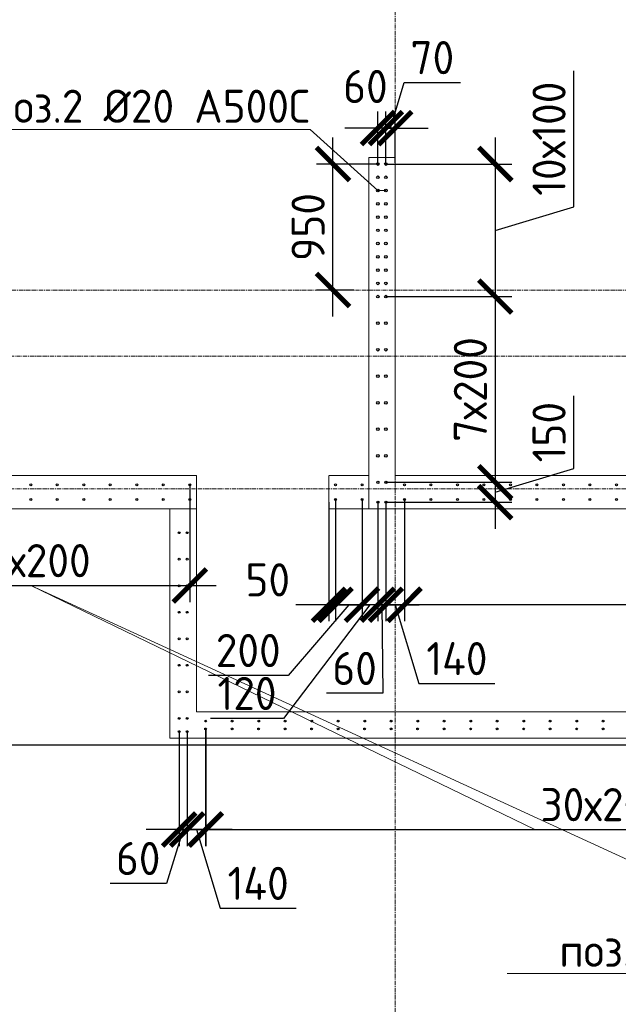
# Model space of a CAD drawing. Header units: millimetres. Extents: x -56135 to 1694203, y -446411 to -23139.
# Tile 205 of 256: x 962025 to 966542, y -132085 to -124661. Entities that reach past the tile are written whole.
import ezdxf
from ezdxf import colors
from ezdxf.entities.mleader import LeaderData, LeaderLine
from ezdxf.math import Vec2, Vec3

# ---------------------------------------------------------------- set-up
doc = ezdxf.new("R2010")
doc.units = ezdxf.units.MM
for name, pattern in [('01 Штриховая _4 мм_', [6, 3.5, -2.5]), ('______5', [1100, 800, -100, 100, -100]), ('HIDDEN2', [4.7625, 3.175, -1.5875]), ('осевая', [50.8, 31.75, -6.35, 6.35, -6.35])]:
    doc.linetypes.add(name, pattern=pattern)
for name, color, linetype, lineweight in [('0 Фундамент', 5, 'Continuous', 30), ('1 Стены', 3, 'Continuous', 30), ('Оси', 40, '______5', 18), ('подоснова', 151, 'Continuous', 5), ('РАЗМЕРЫ', 1, 'Continuous', 9), ('СТЕНЫ', 3, 'Continuous', 30)]:
    doc.layers.add(name, color=color, linetype=linetype, lineweight=lineweight)
doc.styles.add('GOST-2.304_Type-B', font='GOST_Common.ttf')
doc.dimstyles.new('СПДС', dxfattribs={"dimscale": 100, "dimtxt": 2.5, "dimasz": 2.5, "dimexe": 1.25, "dimexo": 0, "dimtad": 1, "dimdec": 0, "dimtxsty": 'GOST-2.304_Type-B', "dimblk": 'ARCHTICK', "dimcen": 2.5, "dimdle": 2, "dimadec": 0, "dimazin": 2, "dimtfac": 0.75, "dimtdec": 0, "dimtmove": 1, "dimatfit": 3, "dimfxl": 1, "dimtolj": 1, "dimarcsym": 1})

# ---------------------------------------------------------------- blocks, each defined once
blk = doc.blocks.new('оси 2.2-2.3')
at = {"layer": 'Оси', "color": 16, "linetype": 'осевая', "lineweight": 0, "transparency": 33554687}
for p, q in [((478554.9, -104267.9), (478554.9, -134893.5)), ((468653.8, -126895.4), (523707.4, -126895.4)), ((468076.3, -127395.4), (524372.9, -127395.4)), ((468076.3, -128395.4), (524372.9, -128395.4))]:
    blk.add_line(p, q, dxfattribs=at)
blk = doc.blocks.new('стены тп')
at = {"layer": '1 Стены', "color": 252, "linetype": 'HIDDEN2', "lineweight": 0, "true_color": 0x939598}
for p, q in [((866570.6, -206925.6), (866490.6, -206925.6)), ((866490.6, -206925.6), (866490.6, -209325.6)), ((866690.6, -206925.6), (866570.6, -206925.6)), ((866690.6, -209325.6), (866690.6, -206925.6)), ((865190.6, -209325.6), (862590.6, -209325.6)), ((865190.6, -209325.6), (865190.6, -209575.6)), ((866190.6, -209575.6), (866190.6, -209325.6)), ((866490.6, -209325.6), (866190.6, -209325.6)), ((874590.6, -209325.6), (866690.6, -209325.6)), ((862265.6, -209575.6), (864990.6, -209575.6)), ((864990.6, -209575.6), (864990.6, -211305.6)), ((865190.6, -209575.6), (864990.6, -209575.6)), ((864990.6, -209575.6), (865190.6, -209575.6)), ((865190.6, -211105.6), (865190.6, -209575.6)), ((866190.6, -209575.6), (871990.6, -209575.6)), ((871490.6, -211105.6), (865190.6, -211105.6)), ((864990.6, -211305.6), (865190.6, -211305.6)), ((865190.6, -211305.6), (871690.6, -211305.6))]:
    blk.add_line(p, q, dxfattribs=at)
blk = doc.blocks.new('_ArchTick')
at = {"color": 0, "linetype": 'ByBlock', "const_width": 0.15}
blk.add_lwpolyline([(-0.5, -0.5), (0.5, 0.5)], dxfattribs=at)
blk = doc.blocks.new('*D569')
at = {"layer": 'DEFPOINTS', "color": 0, "transparency": 16777216}
for p in [(964788.5, -125749.2), (964788.5, -126749.2), (965613, -126749.2)]:
    blk.add_point(p, dxfattribs=at)
at = {"layer": 'РАЗМЕРЫ', "color": 0, "lineweight": -2, "transparency": 16777216}
for p, q in [((966206.8, -126071), (966206.8, -125046)), ((965613, -125549.2), (965613, -126949.2)), ((964788.5, -125749.2), (965738, -125749.2)), ((965613, -126249.2), (966206.8, -126071)), ((964788.5, -126749.2), (965738, -126749.2))]:
    blk.add_line(p, q, dxfattribs=at)
at = {"layer": 'РАЗМЕРЫ', "color": 0, "lineweight": -2, "transparency": 16777216, "xscale": 250, "yscale": 250, "zscale": 250}
for p, rotation in [((965613, -125749.2), 90), ((965613, -126749.2), 270)]:
    blk.add_blockref('_ArchTick', p, dxfattribs=dict(at, rotation=rotation))
at = {"layer": 'РАЗМЕРЫ', "color": 0, "transparency": 16777216, "insert": (966019.3, -125558.5), "char_height": 250, "attachment_point": 5, "rotation": 90, "style": 'GOST-2.304_Type-B'}
blk.add_mtext('\\A1;10х100', dxfattribs=at)
blk = doc.blocks.new('*D570')
at = {"layer": 'DEFPOINTS', "color": 0, "transparency": 16777216}
for p in [(964788.5, -126749.2), (964788.4, -128149.2, -360), (965613, -128149.2)]:
    blk.add_point(p, dxfattribs=at)
at = {"layer": 'РАЗМЕРЫ', "color": 0, "lineweight": -2, "transparency": 16777216}
for p, q in [((965613, -126549.2), (965613, -128349.2)), ((964788.5, -126749.2), (965738, -126749.2)), ((964788.4, -128149.2), (965738, -128149.2))]:
    blk.add_line(p, q, dxfattribs=at)
at = {"layer": 'РАЗМЕРЫ', "color": 0, "lineweight": -2, "transparency": 16777216, "xscale": 250, "yscale": 250, "zscale": 250}
for p, rotation in [((965613, -126749.2), 90), ((965613, -128149.2), 270)]:
    blk.add_blockref('_ArchTick', p, dxfattribs=dict(at, rotation=rotation))
at = {"layer": 'РАЗМЕРЫ', "color": 0, "transparency": 16777216, "insert": (965425.5, -127449.2), "char_height": 250, "attachment_point": 5, "rotation": 90, "style": 'GOST-2.304_Type-B'}
blk.add_mtext('\\A1;7х200', dxfattribs=at)
blk = doc.blocks.new('*D571')
at = {"layer": 'DEFPOINTS', "color": 0, "transparency": 16777216}
for p in [(964788.5, -125478.2), (964788.5, -125749.2), (964858.2, -125739.3)]:
    blk.add_point(p, dxfattribs=at)
at = {"layer": 'РАЗМЕРЫ', "color": 0, "lineweight": -2, "transparency": 16777216}
for p, q in [((964823.3, -125478.2), (964926.5, -125134.4)), ((964926.5, -125134.4), (965350.3, -125134.4)), ((964788.5, -125749.2), (964788.5, -125353.2)), ((964858.2, -125739.3), (964858.2, -125353.2)), ((964788.5, -125478.2), (964538.5, -125478.2)), ((964858.2, -125478.2), (964788.5, -125478.2)), ((964858.2, -125478.2), (964788.5, -125478.2)), ((964858.2, -125478.2), (965108.2, -125478.2))]:
    blk.add_line(p, q, dxfattribs=at)
at = {"layer": 'РАЗМЕРЫ', "color": 0, "lineweight": -2, "transparency": 16777216, "xscale": 250, "yscale": 250, "zscale": 250}
blk.add_blockref('_ArchTick', (964788.5, -125478.2), dxfattribs=at)
at = {"layer": 'РАЗМЕРЫ', "color": 0, "lineweight": -2, "transparency": 16777216, "xscale": 250, "yscale": 250, "zscale": 250, "rotation": 180}
blk.add_blockref('_ArchTick', (964858.2, -125478.2), dxfattribs=at)
at = {"layer": 'РАЗМЕРЫ', "color": 0, "transparency": 16777216, "insert": (965138.4, -124946.9), "char_height": 250, "attachment_point": 5, "style": 'GOST-2.304_Type-B'}
blk.add_mtext('\\A1;70', dxfattribs=at)
blk = doc.blocks.new('*D572')
at = {"layer": 'DEFPOINTS', "color": 0, "transparency": 16777216}
for p in [(964728.2, -125478.2), (964788.5, -125660.6), (964728.2, -125749.2)]:
    blk.add_point(p, dxfattribs=at)
at = {"layer": 'РАЗМЕРЫ', "color": 0, "lineweight": -2, "transparency": 16777216}
for p, q in [((964728.2, -125749.2), (964728.2, -125353.2)), ((964788.5, -125660.6), (964788.5, -125353.2)), ((964728.2, -125478.2), (964478.2, -125478.2)), ((964788.5, -125478.2), (964728.2, -125478.2)), ((964788.5, -125478.2), (965038.5, -125478.2))]:
    blk.add_line(p, q, dxfattribs=at)
at = {"layer": 'РАЗМЕРЫ', "color": 0, "lineweight": -2, "transparency": 16777216, "xscale": 250, "yscale": 250, "zscale": 250}
blk.add_blockref('_ArchTick', (964728.2, -125478.2), dxfattribs=at)
at = {"layer": 'РАЗМЕРЫ', "color": 0, "lineweight": -2, "transparency": 16777216, "xscale": 250, "yscale": 250, "zscale": 250, "rotation": 180}
blk.add_blockref('_ArchTick', (964788.5, -125478.2), dxfattribs=at)
at = {"layer": 'РАЗМЕРЫ', "color": 0, "transparency": 16777216, "insert": (964634.1, -125164.5), "char_height": 250, "attachment_point": 5, "style": 'GOST-2.304_Type-B'}
blk.add_mtext('\\A1;60', dxfattribs=at)
blk = doc.blocks.new('*D573')
at = {"layer": 'DEFPOINTS', "color": 0, "transparency": 16777216}
for p in [(964788.4, -128149.2, -360), (964796.4, -128299.2, -360), (965613, -128299.2)]:
    blk.add_point(p, dxfattribs=at)
at = {"layer": 'РАЗМЕРЫ', "color": 0, "lineweight": -2, "transparency": 16777216}
for p, q in [((966206.8, -128046), (966206.8, -127496)), ((965613, -127949.2), (965613, -128499.2)), ((965613, -128224.2), (966206.8, -128046)), ((964788.4, -128149.2), (965738, -128149.2)), ((964796.4, -128299.2), (965738, -128299.2))]:
    blk.add_line(p, q, dxfattribs=at)
at = {"layer": 'РАЗМЕРЫ', "color": 0, "lineweight": -2, "transparency": 16777216, "xscale": 250, "yscale": 250, "zscale": 250}
for p, rotation in [((965613, -128149.2), 90), ((965613, -128299.2), 270)]:
    blk.add_blockref('_ArchTick', p, dxfattribs=dict(at, rotation=rotation))
at = {"layer": 'РАЗМЕРЫ', "color": 0, "transparency": 16777216, "insert": (966019.3, -127771), "char_height": 250, "attachment_point": 5, "rotation": 90, "style": 'GOST-2.304_Type-B'}
blk.add_mtext('\\A1;150', dxfattribs=at)
blk = doc.blocks.new('*D574')
at = {"layer": 'DEFPOINTS', "color": 0, "transparency": 16777216}
for p in [(964388.5, -125749.2), (964728.2, -125749.2), (964546.5, -126699.2)]:
    blk.add_point(p, dxfattribs=at)
at = {"layer": 'РАЗМЕРЫ', "color": 0, "lineweight": -2, "transparency": 16777216}
for p, q in [((964388.5, -126899.2), (964388.5, -125549.2)), ((964728.2, -125749.2), (964263.5, -125749.2)), ((964546.5, -126699.2), (964263.5, -126699.2))]:
    blk.add_line(p, q, dxfattribs=at)
at = {"layer": 'РАЗМЕРЫ', "color": 0, "lineweight": -2, "transparency": 16777216, "xscale": 250, "yscale": 250, "zscale": 250}
for p, rotation in [((964388.5, -125749.2), 90), ((964388.5, -126699.2), 270)]:
    blk.add_blockref('_ArchTick', p, dxfattribs=dict(at, rotation=rotation))
at = {"layer": 'РАЗМЕРЫ', "color": 0, "transparency": 16777216, "insert": (964201, -126224.2), "char_height": 250, "attachment_point": 5, "rotation": 90, "style": 'GOST-2.304_Type-B'}
blk.add_mtext('\\A1;950', dxfattribs=at)
blk = doc.blocks.new('_None')
blk = doc.blocks.new('*D596')
at = {"layer": 'DEFPOINTS', "color": 0, "transparency": 16777216}
for p in [(964928.1, -128279.2, -720), (972728.1, -128279.2, -720), (964928.1, -129072.5)]:
    blk.add_point(p, dxfattribs=at)
at = {"layer": 'РАЗМЕРЫ', "color": 0, "lineweight": -2, "transparency": 16777216}
for p, q in [((964928.1, -128279.2), (964928.1, -129197.5)), ((972728.1, -128279.2), (972728.1, -129197.5)), ((972928.1, -129072.5), (964728.1, -129072.5))]:
    blk.add_line(p, q, dxfattribs=at)
at = {"layer": 'РАЗМЕРЫ', "color": 0, "lineweight": -2, "transparency": 16777216, "xscale": 250, "yscale": 250, "zscale": 250, "rotation": 180}
blk.add_blockref('_ArchTick', (964928.1, -129072.5), dxfattribs=at)
at = {"layer": 'РАЗМЕРЫ', "color": 0, "lineweight": -2, "transparency": 16777216, "xscale": 250, "yscale": 250, "zscale": 250}
blk.add_blockref('_ArchTick', (972728.1, -129072.5), dxfattribs=at)
at = {"layer": 'РАЗМЕРЫ', "color": 0, "transparency": 16777216, "insert": (968828.1, -128885), "char_height": 250, "attachment_point": 5, "style": 'GOST-2.304_Type-B'}
blk.add_mtext('\\A1;39х200', dxfattribs=at)
blk = doc.blocks.new('*D597')
at = {"layer": 'DEFPOINTS', "color": 0, "transparency": 16777216}
for p in [(964928.1, -128279.2, -720), (964788.4, -128299.2, -360), (964788.4, -129072.5)]:
    blk.add_point(p, dxfattribs=at)
at = {"layer": 'РАЗМЕРЫ', "color": 0, "lineweight": -2, "transparency": 16777216}
for p, q in [((964928.1, -128279.2), (964928.1, -129197.5)), ((964788.4, -128299.2), (964788.4, -129197.5)), ((965128.1, -129072.5), (964588.4, -129072.5)), ((964858.2, -129072.5), (965036.4, -129666.2)), ((965036.4, -129666.2), (965611.4, -129666.2))]:
    blk.add_line(p, q, dxfattribs=at)
at = {"layer": 'РАЗМЕРЫ', "color": 0, "lineweight": -2, "transparency": 16777216, "xscale": 250, "yscale": 250, "zscale": 250, "rotation": 180}
blk.add_blockref('_ArchTick', (964788.4, -129072.5), dxfattribs=at)
at = {"layer": 'РАЗМЕРЫ', "color": 0, "lineweight": -2, "transparency": 16777216, "xscale": 250, "yscale": 250, "zscale": 250}
blk.add_blockref('_ArchTick', (964928.1, -129072.5), dxfattribs=at)
at = {"layer": 'РАЗМЕРЫ', "color": 0, "transparency": 16777216, "insert": (965323.9, -129478.7), "char_height": 250, "attachment_point": 5, "style": 'GOST-2.304_Type-B'}
blk.add_mtext('\\A1;140', dxfattribs=at)
blk = doc.blocks.new('*D598')
at = {"layer": 'DEFPOINTS', "color": 0, "transparency": 16777216}
for p in [(964728.1, -128299.2, -360), (964788.4, -128299.2, -360), (964728.1, -129072.5)]:
    blk.add_point(p, dxfattribs=at)
at = {"layer": 'РАЗМЕРЫ', "color": 0, "lineweight": -2, "transparency": 16777216}
for p, q in [((964728.1, -128299.2), (964728.1, -129197.5)), ((964788.4, -128299.2), (964788.4, -129197.5)), ((964728.1, -129072.5), (964478.1, -129072.5)), ((964788.4, -129072.5), (964728.1, -129072.5)), ((964788.4, -129072.5), (964728.1, -129072.5)), ((964758.2, -129072.5), (964764.5, -129740.3)), ((964788.4, -129072.5), (965038.4, -129072.5)), ((964764.5, -129740.3), (964339.5, -129740.3))]:
    blk.add_line(p, q, dxfattribs=at)
at = {"layer": 'РАЗМЕРЫ', "color": 0, "lineweight": -2, "transparency": 16777216, "xscale": 250, "yscale": 250, "zscale": 250}
blk.add_blockref('_ArchTick', (964728.1, -129072.5), dxfattribs=at)
at = {"layer": 'РАЗМЕРЫ', "color": 0, "lineweight": -2, "transparency": 16777216, "xscale": 250, "yscale": 250, "zscale": 250, "rotation": 180}
blk.add_blockref('_ArchTick', (964788.4, -129072.5), dxfattribs=at)
at = {"layer": 'РАЗМЕРЫ', "color": 0, "transparency": 16777216, "insert": (964552, -129552.8), "char_height": 250, "attachment_point": 5, "style": 'GOST-2.304_Type-B'}
blk.add_mtext('\\A1;60', dxfattribs=at)
blk = doc.blocks.new('*D599')
at = {"layer": 'DEFPOINTS', "color": 0, "transparency": 16777216}
for p in [(964608.2, -128279.2), (964728.1, -128299.2, -360), (964608.2, -129072.5)]:
    blk.add_point(p, dxfattribs=at)
at = {"layer": 'РАЗМЕРЫ', "color": 0, "lineweight": -2, "transparency": 16777216}
for p, q in [((964608.2, -128279.2), (964608.2, -129197.5)), ((964728.1, -128299.2), (964728.1, -129197.5)), ((964668.1, -129072.5), (964015, -129929.2)), ((964608.2, -129072.5), (964358.2, -129072.5)), ((964728.1, -129072.5), (964608.2, -129072.5)), ((964728.1, -129072.5), (964608.2, -129072.5)), ((964728.1, -129072.5), (964978.1, -129072.5)), ((964015, -129929.2), (963465, -129929.2))]:
    blk.add_line(p, q, dxfattribs=at)
at = {"layer": 'РАЗМЕРЫ', "color": 0, "lineweight": -2, "transparency": 16777216, "xscale": 250, "yscale": 250, "zscale": 250}
blk.add_blockref('_ArchTick', (964608.2, -129072.5), dxfattribs=at)
at = {"layer": 'РАЗМЕРЫ', "color": 0, "lineweight": -2, "transparency": 16777216, "xscale": 250, "yscale": 250, "zscale": 250, "rotation": 180}
blk.add_blockref('_ArchTick', (964728.1, -129072.5), dxfattribs=at)
at = {"layer": 'РАЗМЕРЫ', "color": 0, "transparency": 16777216, "insert": (963740, -129741.7), "char_height": 250, "attachment_point": 5, "style": 'GOST-2.304_Type-B'}
blk.add_mtext('\\A1;120', dxfattribs=at)
blk = doc.blocks.new('*D600')
at = {"layer": 'DEFPOINTS', "color": 0, "transparency": 16777216}
for p in [(964408.2, -128279.2), (964608.2, -128279.2), (964408.2, -129072.5)]:
    blk.add_point(p, dxfattribs=at)
at = {"layer": 'РАЗМЕРЫ', "color": 0, "lineweight": -2, "transparency": 16777216}
for p, q in [((964408.2, -128279.2), (964408.2, -129197.5)), ((964608.2, -128279.2), (964608.2, -129197.5)), ((964508.2, -129072.5), (964049.5, -129605.2)), ((964808.2, -129072.5), (964208.2, -129072.5)), ((964049.5, -129605.2), (963449.5, -129605.2))]:
    blk.add_line(p, q, dxfattribs=at)
at = {"layer": 'РАЗМЕРЫ', "color": 0, "lineweight": -2, "transparency": 16777216, "xscale": 250, "yscale": 250, "zscale": 250, "rotation": 180}
blk.add_blockref('_ArchTick', (964408.2, -129072.5), dxfattribs=at)
at = {"layer": 'РАЗМЕРЫ', "color": 0, "lineweight": -2, "transparency": 16777216, "xscale": 250, "yscale": 250, "zscale": 250}
blk.add_blockref('_ArchTick', (964608.2, -129072.5), dxfattribs=at)
at = {"layer": 'РАЗМЕРЫ', "color": 0, "transparency": 16777216, "insert": (963749.5, -129417.7), "char_height": 250, "attachment_point": 5, "style": 'GOST-2.304_Type-B'}
blk.add_mtext('\\A1;200', dxfattribs=at)
blk = doc.blocks.new('*D601')
at = {"layer": 'DEFPOINTS', "color": 0, "transparency": 16777216}
for p in [(964408.2, -128279.2), (964358.2, -128299.5), (964358.2, -129072.5)]:
    blk.add_point(p, dxfattribs=at)
at = {"layer": 'РАЗМЕРЫ', "color": 0, "lineweight": -2, "transparency": 16777216}
for p, q in [((964408.2, -128279.2), (964408.2, -129197.5)), ((964358.2, -128299.5), (964358.2, -129197.5)), ((964358.2, -129072.5), (964108.2, -129072.5)), ((964408.2, -129072.5), (964358.2, -129072.5)), ((964408.2, -129072.5), (964658.2, -129072.5))]:
    blk.add_line(p, q, dxfattribs=at)
at = {"layer": 'РАЗМЕРЫ', "color": 0, "lineweight": -2, "transparency": 16777216, "xscale": 250, "yscale": 250, "zscale": 250}
blk.add_blockref('_ArchTick', (964358.2, -129072.5), dxfattribs=at)
at = {"layer": 'РАЗМЕРЫ', "color": 0, "lineweight": -2, "transparency": 16777216, "xscale": 250, "yscale": 250, "zscale": 250, "rotation": 180}
blk.add_blockref('_ArchTick', (964408.2, -129072.5), dxfattribs=at)
at = {"layer": 'РАЗМЕРЫ', "color": 0, "transparency": 16777216, "insert": (963896.7, -128885), "char_height": 250, "attachment_point": 5, "style": 'GOST-2.304_Type-B'}
blk.add_mtext('\\A1;50', dxfattribs=at)
blk = doc.blocks.new('*D602')
at = {"layer": 'DEFPOINTS', "color": 0, "transparency": 16777216}
for p in [(963427.8, -130009.2, -16.6), (969434.8, -130009.2, -16.6), (969434.8, -130767.3)]:
    blk.add_point(p, dxfattribs=at)
at = {"layer": 'РАЗМЕРЫ', "color": 0, "lineweight": -2, "transparency": 16777216}
for p, q in [((963427.8, -130009.2), (963427.8, -130892.3)), ((969434.8, -130009.2), (969434.8, -130892.3)), ((963227.8, -130767.3), (969634.8, -130767.3))]:
    blk.add_line(p, q, dxfattribs=at)
at = {"layer": 'РАЗМЕРЫ', "color": 0, "lineweight": -2, "transparency": 16777216, "xscale": 250, "yscale": 250, "zscale": 250, "rotation": 180}
blk.add_blockref('_ArchTick', (963427.8, -130767.3), dxfattribs=at)
at = {"layer": 'РАЗМЕРЫ', "color": 0, "lineweight": -2, "transparency": 16777216, "xscale": 250, "yscale": 250, "zscale": 250}
blk.add_blockref('_ArchTick', (969434.8, -130767.3), dxfattribs=at)
at = {"layer": 'РАЗМЕРЫ', "color": 0, "transparency": 16777216, "insert": (966431.3, -130579.8), "char_height": 250, "attachment_point": 5, "style": 'GOST-2.304_Type-B'}
blk.add_mtext('\\A1;30х200', dxfattribs=at)
blk = doc.blocks.new('*D605')
at = {"layer": 'DEFPOINTS', "color": 0, "transparency": 16777216}
for p in [(963288.5, -130029.2, -16.6), (963428.8, -130009.2, -16.6), (963288.5, -130767.3)]:
    blk.add_point(p, dxfattribs=at)
at = {"layer": 'РАЗМЕРЫ', "color": 0, "lineweight": -2, "transparency": 16777216}
for p, q in [((963288.5, -130029.2), (963288.5, -130892.3)), ((963428.8, -130009.2), (963428.8, -130892.3)), ((963628.8, -130767.3), (963088.5, -130767.3)), ((963358.7, -130767.3), (963536.8, -131361.1)), ((963536.8, -131361.1), (964111.8, -131361.1))]:
    blk.add_line(p, q, dxfattribs=at)
at = {"layer": 'РАЗМЕРЫ', "color": 0, "lineweight": -2, "transparency": 16777216, "xscale": 250, "yscale": 250, "zscale": 250, "rotation": 180}
blk.add_blockref('_ArchTick', (963288.5, -130767.3), dxfattribs=at)
at = {"layer": 'РАЗМЕРЫ', "color": 0, "lineweight": -2, "transparency": 16777216, "xscale": 250, "yscale": 250, "zscale": 250}
blk.add_blockref('_ArchTick', (963428.8, -130767.3), dxfattribs=at)
at = {"layer": 'РАЗМЕРЫ', "color": 0, "transparency": 16777216, "insert": (963824.3, -131173.6), "char_height": 250, "attachment_point": 5, "style": 'GOST-2.304_Type-B'}
blk.add_mtext('\\A1;140', dxfattribs=at)
blk = doc.blocks.new('*D606')
at = {"layer": 'DEFPOINTS', "color": 0, "transparency": 16777216}
for p in [(963228.2, -130029.2, -16.6), (963288.5, -130029.2, -16.6), (963228.2, -130767.3)]:
    blk.add_point(p, dxfattribs=at)
at = {"layer": 'РАЗМЕРЫ', "color": 0, "lineweight": -2, "transparency": 16777216}
for p, q in [((963228.2, -130029.2), (963228.2, -130892.3)), ((963288.5, -130029.2), (963288.5, -130892.3)), ((963228.2, -130767.3), (962978.2, -130767.3)), ((963258.3, -130767.3), (963131.4, -131173.6)), ((963288.5, -130767.3), (963228.2, -130767.3)), ((963288.5, -130767.3), (963228.2, -130767.3)), ((963288.5, -130767.3), (963538.5, -130767.3)), ((963131.4, -131173.6), (962706.4, -131173.6))]:
    blk.add_line(p, q, dxfattribs=at)
at = {"layer": 'РАЗМЕРЫ', "color": 0, "lineweight": -2, "transparency": 16777216, "xscale": 250, "yscale": 250, "zscale": 250}
blk.add_blockref('_ArchTick', (963228.2, -130767.3), dxfattribs=at)
at = {"layer": 'РАЗМЕРЫ', "color": 0, "lineweight": -2, "transparency": 16777216, "xscale": 250, "yscale": 250, "zscale": 250, "rotation": 180}
blk.add_blockref('_ArchTick', (963288.5, -130767.3), dxfattribs=at)
at = {"layer": 'РАЗМЕРЫ', "color": 0, "transparency": 16777216, "insert": (962918.9, -130986.1), "char_height": 250, "attachment_point": 5, "style": 'GOST-2.304_Type-B'}
blk.add_mtext('\\A1;60', dxfattribs=at)
blk = doc.blocks.new('*D609')
at = {"layer": 'DEFPOINTS', "color": 0, "transparency": 16777216}
for p in [(960908.2, -128168.8), (963308.2, -128168.8), (963308.2, -128927.5)]:
    blk.add_point(p, dxfattribs=at)
at = {"layer": 'РАЗМЕРЫ', "color": 0, "lineweight": -2, "transparency": 16777216}
for p, q in [((960908.2, -128168.8), (960908.2, -129052.5)), ((963308.2, -128168.8), (963308.2, -129052.5)), ((960708.2, -128927.5), (963508.2, -128927.5))]:
    blk.add_line(p, q, dxfattribs=at)
at = {"layer": 'РАЗМЕРЫ', "color": 0, "lineweight": -2, "transparency": 16777216, "xscale": 250, "yscale": 250, "zscale": 250, "rotation": 180}
blk.add_blockref('_ArchTick', (960908.2, -128927.5), dxfattribs=at)
at = {"layer": 'РАЗМЕРЫ', "color": 0, "lineweight": -2, "transparency": 16777216, "xscale": 250, "yscale": 250, "zscale": 250}
blk.add_blockref('_ArchTick', (963308.2, -128927.5), dxfattribs=at)
at = {"layer": 'РАЗМЕРЫ', "color": 0, "transparency": 16777216, "insert": (962108.2, -128740), "char_height": 250, "attachment_point": 5, "style": 'GOST-2.304_Type-B'}
blk.add_mtext('\\A1;12х200', dxfattribs=at)
blk = doc.blocks.new('стены  тп')
at = {"layer": 'СТЕНЫ', "color": 251, "linetype": '01 Штриховая _4 мм_', "lineweight": 0, "true_color": 0x636466}
for p, q in [((546692.3, -336025.7, 3100), (546612.3, -336025.7, 3100)), ((546612.3, -336025.7, 3100), (546612.3, -338425.7, 3100)), ((546812.3, -336025.7, 3100), (546692.3, -336025.7, 3100)), ((546812.3, -338425.7, 3100), (546812.3, -336025.7, 3100)), ((545312.3, -338425.7, 3100), (542712.3, -338425.7, 3100)), ((545312.3, -338425.7, 3100), (545312.3, -338675.7, 3100)), ((546312.3, -338675.7, 3100), (546312.3, -338425.7, 3100)), ((546612.3, -338425.7, 3100), (546312.3, -338425.7, 3100)), ((554712.3, -338425.7, 3100), (546812.3, -338425.7, 3100)), ((542387.3, -338675.7, 3100), (545112.3, -338675.7, 3100)), ((545112.3, -338675.7, 3100), (545112.3, -340405.7, 3100)), ((545312.3, -338675.7, 3100), (545112.3, -338675.7, 3100)), ((545112.3, -338675.7, 3100), (545312.3, -338675.7, 3100)), ((545312.3, -340205.7, 3100), (545312.3, -338675.7, 3100)), ((546312.3, -338675.7, 3100), (552112.3, -338675.7, 3100)), ((551612.4, -340205.7, 3100), (545312.3, -340205.7, 3100)), ((545112.3, -340405.7, 3100), (545312.3, -340405.7, 3100)), ((545312.3, -340405.7, 3100), (551812.4, -340405.7, 3100))]:
    blk.add_line(p, q, dxfattribs=at)

msp = doc.modelspace()

# ---------------------------------------------------------------- linework, layer by layer
at = {"layer": '0 Фундамент'}
msp.add_lwpolyline([(960458, -105949.2), (960458, -130129.2), (967808, -130129.2), (967808, -130129.2), (980308, -130129.2), (980308, -130129.2), (982658, -130129.2), (982658, -130129.2), (1008108, -130129.2), (1008108, -126049.2), (1009588, -126049.2), (1009588, -117449.2), (1008108, -117449.2), (1008108, -105949.2), (960458, -105949.2)], dxfattribs=at)
at = {"layer": '1 Стены', "color": 252, "lineweight": 0, "true_color": 0x939598}
for p, q in [((964658.2, -128349.2), (964658.2, -127099.1)), ((964658.2, -128349.2), (964658.2, -127099.2)), ((964858.2, -128349.2), (964658.2, -128349.2))]:
    msp.add_line(p, q, dxfattribs=at)
at = {"layer": 'РАЗМЕРЫ', "color": 6, "linetype": 'Continuous', "lineweight": 30}
for centre, radius in [((964728.2, -125749.2), 10), ((964788.5, -125749.2), 10), ((964728.2, -125849.2), 10), ((964788.5, -125849.2), 10), ((964728.2, -125949.2), 10), ((964788.5, -125949.2), 10), ((964728.2, -126049.2), 10), ((964788.5, -126049.2), 10), ((964728.2, -126149.2), 10), ((964788.5, -126149.2), 10), ((964728.2, -126249.2), 10), ((964788.5, -126249.2), 10), ((964728.2, -126349.2), 10), ((964788.5, -126349.2), 10), ((964728.2, -126449.2), 10), ((964788.5, -126449.2), 10), ((964728.2, -126549.2), 10), ((964788.5, -126549.2), 10), ((964728.2, -126649.2), 10), ((964788.5, -126649.2), 10), ((964728.2, -126749.2), 10), ((964788.5, -126749.2), 10), ((964728.2, -126949.2), 10), ((964788.5, -126949.2), 10), ((964728.2, -127149.2), 10), ((964788.5, -127149.2), 10), ((964728.2, -127349.2), 10), ((964788.5, -127349.2), 10), ((964728.2, -127549.2), 10), ((964788.5, -127549.2), 10), ((964728.2, -127749.2), 10), ((964788.5, -127749.2), 10), ((964728.2, -127949.2), 10), ((964788.5, -127949.2), 10), ((964728.1, -128149.2, -360), 8), ((964788.4, -128149.2, -360), 8), ((964728.1, -128299.2, -360), 8), ((964788.4, -128299.2, -360), 8)]:
    msp.add_circle(centre, radius, dxfattribs=at)
at = {"layer": 'РАЗМЕРЫ', "color": 8, "linetype": 'Continuous', "lineweight": 30}
for centre in [(962108.2, -128168.8), (962308.2, -128168.8), (962508.2, -128168.8), (962708.2, -128168.8), (962908.2, -128168.8), (963108.2, -128168.8), (963308.2, -128168.8), (964408.2, -128168.8), (964608.2, -128168.8), (964928.1, -128168.8, -720), (965128.1, -128168.8, -720), (965328.1, -128168.8, -720), (965528.1, -128168.8, -720), (965728.1, -128168.8, -720), (965928.1, -128168.8, -720), (966128.1, -128168.8, -720), (966328.1, -128168.8, -720), (966528.1, -128168.8, -720), (962108.2, -128279.2), (962308.2, -128279.2), (962508.2, -128279.2), (962708.2, -128279.2), (962908.2, -128279.2), (963108.2, -128279.2), (963308.2, -128279.2), (964408.2, -128279.2), (964608.2, -128279.2), (964928.1, -128279.2, -720), (965128.1, -128279.2, -720), (965328.1, -128279.2, -720), (965528.1, -128279.2, -720), (965728.1, -128279.2, -720), (965928.1, -128279.2, -720), (966128.1, -128279.2, -720), (966328.1, -128279.2, -720), (966528.1, -128279.2, -720), (963227.8, -128529.2, -16.6), (963288.2, -128529.2, -16.6), (963227.8, -128729.2, -16.6), (963288.2, -128729.2, -16.6), (963227.8, -128929.2, -16.6), (963288.2, -128929.2, -16.6), (963227.8, -129129.2, -16.6), (963288.2, -129129.2, -16.6), (963227.8, -129329.2, -16.6), (963288.2, -129329.2, -16.6), (963227.8, -129529.2, -16.6), (963288.2, -129529.2, -16.6), (963227.8, -129729.2, -16.6), (963288.2, -129729.2, -16.6), (963227.8, -129929.2, -16.6), (963288.2, -129929.2, -16.6), (963427.8, -130009.2, -16.6), (963428.2, -129949.2, -16.6), (963627.8, -130009.2, -16.6), (963628.2, -129949.2, -16.6), (963827.8, -130009.2, -16.6), (963828.2, -129949.2, -16.6), (964027.8, -130009.2, -16.6), (964028.2, -129949.2, -16.6), (964227.8, -130009.2, -16.6), (964228.2, -129949.2, -16.6), (964427.8, -130009.2, -16.6), (964428.2, -129949.2, -16.6), (964627.8, -130009.2, -16.6), (964628.2, -129949.2, -16.6), (964827.8, -130009.2, -16.6), (964828.2, -129949.2, -16.6), (965027.8, -130009.2, -16.6), (965028.2, -129949.2, -16.6), (965227.8, -130009.2, -16.6), (965228.2, -129949.2, -16.6), (965427.8, -130009.2, -16.6), (965428.2, -129949.2, -16.6), (965627.8, -130009.2, -16.6), (965628.2, -129949.2, -16.6), (965827.8, -130009.2, -16.6), (965828.2, -129949.2, -16.6), (966027.8, -130009.2, -16.6), (966028.2, -129949.2, -16.6), (966227.8, -130009.2, -16.6), (966228.2, -129949.2, -16.6), (966427.8, -130009.2, -16.6), (966428.2, -129949.2, -16.6), (963228.2, -130029.2, -16.6), (963288.5, -130029.2, -16.6)]:
    msp.add_circle(centre, 7, dxfattribs=at)

# ---------------------------------------------------------------- block references
at = {"layer": 'РАЗМЕРЫ', "color": 1}
for name, p in [('оси 2.2-2.3', (486303.3, 196.2)), ('стены тп', (98167.6, 81226.5))]:
    msp.add_blockref(name, p, dxfattribs=at)
at = {"layer": 'РАЗМЕРЫ'}
msp.add_blockref('стены  тп', (418045.9, 210326.6, -3100), dxfattribs=at)

# ---------------------------------------------------------------- dimensions: what is measured, and where the dimension line sits
at = {"layer": 'РАЗМЕРЫ', "color": 1}
for base, p1, p2, picture, middle in [((964788.5, -125478.2), (964858.2, -125739.3), (964788.5, -125749.2), '*D571', (964989, -124946.9)), ((964788.4, -129072.5), (964928.1, -128279.2, -720), (964788.4, -128299.2, -360), '*D597', (965098.9, -129478.7)), ((963288.5, -130767.3), (963428.8, -130009.2, -16.6), (963288.5, -130029.2, -16.6), '*D605', (963599.3, -131173.6))]:
    dim = msp.add_linear_dim(base=base, p1=p1, p2=p2, dimstyle='СПДС', dxfattribs=at)
    dim.commit()
    dim.dimension.update_dxf_attribs({"geometry": picture, "text_midpoint": middle})
for base, p1, p2, picture, middle in [((964728.2, -125478.2), (964788.5, -125660.6), (964728.2, -125749.2), '*D572', (964634.1, -125352)), ((964408.2, -129072.5), (964608.2, -128279.2), (964408.2, -128279.2), '*D600', (963987, -129605.2)), ((964608.2, -129072.5), (964728.1, -128299.2, -360), (964608.2, -128279.2), '*D599', (963952.5, -129929.2)), ((964358.2, -129072.5), (964408.2, -128279.2), (964358.2, -128299.5), '*D601', (963896.7, -129072.5)), ((964728.1, -129072.5), (964788.4, -128299.2, -360), (964728.1, -128299.2, -360), '*D598', (964702, -129740.3)), ((963228.2, -130767.3), (963288.5, -130029.2, -16.6), (963228.2, -130029.2, -16.6), '*D606', (963068.9, -131173.6))]:
    dim = msp.add_linear_dim(base=base, p1=p1, p2=p2, dimstyle='СПДС', dxfattribs=at)
    dim.commit()
    dim.dimension.update_dxf_attribs({"geometry": picture, "text_midpoint": middle, "dimtype": 160})
for base, p1, p2, text, picture, middle in [((965613, -126749.2), (964788.5, -125749.2), (964788.5, -126749.2), '10х100', '*D569', (966019.3, -126008.5)), ((965613, -128149.2), (964788.5, -126749.2), (964788.4, -128149.2, -360), '7х200', '*D570', (965425.5, -127449.2))]:
    dim = msp.add_linear_dim(base=base, p1=p1, p2=p2, angle=90, text=text, dimstyle='СПДС', dxfattribs=at)
    dim.commit()
    dim.dimension.update_dxf_attribs({"geometry": picture, "text_midpoint": middle})
for base, p1, p2, picture, middle in [((964388.5, -125749.2), (964546.5, -126699.2), (964728.2, -125749.2), '*D574', (964201, -126224.2)), ((965613, -128299.2), (964788.4, -128149.2, -360), (964796.4, -128299.2, -360), '*D573', (966019.3, -127983.5))]:
    dim = msp.add_linear_dim(base=base, p1=p1, p2=p2, angle=90, dimstyle='СПДС', dxfattribs=at)
    dim.commit()
    dim.dimension.update_dxf_attribs({"geometry": picture, "text_midpoint": middle})
for base, p1, p2, text, picture, middle in [((963308.2, -128927.5), (960908.2, -128168.8), (963308.2, -128168.8), '12х200', '*D609', (962108.2, -128740)), ((964928.1, -129072.5), (972728.1, -128279.2, -720), (964928.1, -128279.2, -720), '39х200', '*D596', (968828.1, -128885)), ((969434.8, -130767.3), (963427.8, -130009.2, -16.6), (969434.8, -130009.2, -16.6), '30х200', '*D602', (966431.3, -130579.8))]:
    dim = msp.add_linear_dim(base=base, p1=p1, p2=p2, text=text, dimstyle='СПДС', dxfattribs=at)
    dim.commit()
    dim.dimension.update_dxf_attribs({"geometry": picture, "text_midpoint": middle})

# ---------------------------------------------------------------- leaders
at = {"layer": 'подоснова', "color": 4, "ltscale": 0.3}
ml = msp.add_multileader_mtext('Standard', dxfattribs=at)
ml.set_content('{\\C2;поз.2 %%C20 А500С }', color=4, style='GOST-2.304_Type-B')
ml.set_leader_properties(color=256, linetype='ByLayer', lineweight=15)
ml.set_arrow_properties(name='NONE')
ml.build(insert=Vec2(0, 0))
ml.multileader.update_dxf_attribs({"text_left_attachment_type": 6, "text_right_attachment_type": 6, "dogleg_length": 0.1, "arrow_head_size": 18})
ctx = ml.context
ctx.base_point, ctx.char_height, ctx.arrow_head_size, ctx.landing_gap_size, ctx.plane_origin = Vec3(961793.4, -125488.5), 250, 18, 20, Vec3(969287.9, -124527.6)
ctx.left_attachment, ctx.right_attachment, ctx.text_align_type = 6, 6, 1
notes = []
notes.append((ctx, [(0, (1, 1, 0), (964217.2, -125488.5), (-1, 0), 0.1, [(1, [(964788.5, -125949.2), (964728.2, -125949.2)], 0, [])])]))
ctx.mtext.insert, ctx.mtext.width, ctx.mtext.alignment, ctx.mtext.flow_direction = Vec3(963005.3, -125188.5), 4075.871, 2, 5
ml = msp.add_multileader_mtext('Standard', dxfattribs=at)
ml.set_content('{\\C2;поз.5 %%C12 А500С }', color=4, style='GOST-2.304_Type-B')
ml.set_leader_properties(color=256, linetype='ByLayer', lineweight=15)
ml.set_arrow_properties(name='NONE')
ml.build(insert=Vec2(0, 0))
ml.multileader.update_dxf_attribs({"text_left_attachment_type": 6, "text_right_attachment_type": 6, "dogleg_length": 0.1, "arrow_head_size": 18})
ctx = ml.context
ctx.base_point, ctx.char_height, ctx.arrow_head_size, ctx.landing_gap_size, ctx.plane_origin = Vec3(966105.1, -131853.5), 250, 18, 20, Vec3(977240.7, -131491)
ctx.left_attachment, ctx.right_attachment, ctx.text_align_type = 6, 6, 1
notes.append((ctx, [(0, (1, 1, 0), (968478.9, -131853.5), (-1, 0), 0.1, [(1, [(965910.9, -130767.3), (962108.2, -128927.5)], 0, []), (4, [(968120.3, -129072.5), (970715.4, -129339.2), (975088.2, -129072.5)], 0, [])])]))
ctx.mtext.insert, ctx.mtext.width, ctx.mtext.alignment, ctx.mtext.flow_direction = Vec3(967292, -131553.5), 4075.871, 2, 5
for ctx, leaders in notes:
    for number, flags, end, landing, length, lines in leaders:
        leader = LeaderData()
        leader.index, (leader.has_last_leader_line, leader.has_dogleg_vector, leader.attachment_direction) = number, flags
        leader.last_leader_point, leader.dogleg_vector, leader.dogleg_length = Vec3(end), Vec3(landing), length
        for number, points, colour, breaks in lines:
            line = LeaderLine()
            line.index, line.vertices, line.color, line.breaks = number, Vec3.list(points), colors.encode_raw_color(colour), breaks
            leader.lines.append(line)
        ctx.leaders.append(leader)

doc.saveas('drawing.dxf')
